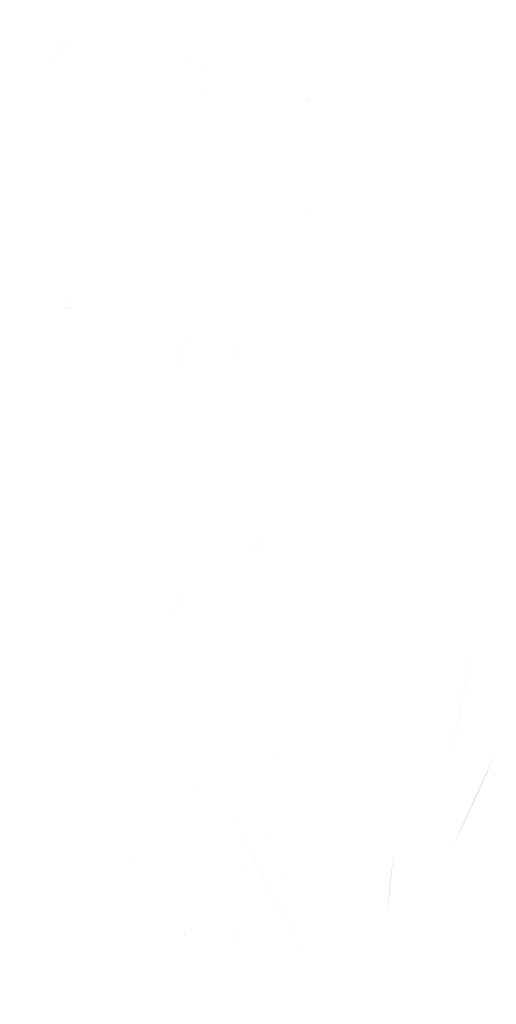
# Model space of a CAD drawing. Header units: inches. Extents: x -5.1 to 19.6, y 0 to 17.7.
# Tile 7 of 25: x 18.576 to 18.7, y 16.906 to 17.163. Entities that reach past the tile are written whole.
import ezdxf

# ---------------------------------------------------------------- set-up
doc = ezdxf.new("R2010")
doc.units = ezdxf.units.IN
doc.header["$MEASUREMENT"] = 0
doc.layers.add('PDF_Solid Fills', color=7, linetype='CONTINUOUS')

msp = doc.modelspace()

# ---------------------------------------------------------------- hatches: boundary and pattern name
at = {"layer": 'PDF_Solid Fills', "transparency": 33554559}
h = msp.add_hatch(color=256, dxfattribs=at)
h.paths.add_polyline_path([(18.64206, 17.15654, 0.001701), (18.64012, 17.16323)], flags=0)
h.paths.add_polyline_path([(18.63462, 17.15425), (18.63462, 17.1611)], flags=0)
h.paths.add_polyline_path([(18.63462, 17.1611, 0.002957), (18.63735, 17.15648)], flags=0)
h = msp.add_hatch(color=256, dxfattribs=at)
h.paths.add_polyline_path([(18.58355, 17.14919, 0.005671), (18.58578, 17.15356)], flags=0)
h.paths.add_polyline_path([(18.58578, 17.15356, 0.006301), (18.58841, 17.15919)], flags=0)
h.paths.add_polyline_path([(18.58322, 17.14713, 0.000806), (18.58147, 17.14294)], flags=0)
h = msp.add_hatch(color=256, dxfattribs=at)
h.paths.add_polyline_path([(18.6232, 17.14012, 0.00002), (18.62089, 17.15212)], flags=0)
h.paths.add_polyline_path([(18.61335, 17.1381, 0.000486), (18.6142, 17.14977)], flags=0)
h.paths.add_polyline_path([(18.62164, 17.16087, 0.000988), (18.61649, 17.14448)], flags=0)
h.paths.add_polyline_path([(18.62258, 17.16083, 0.000754), (18.62462, 17.14031)], flags=0)
h = msp.add_hatch(color=256, dxfattribs=at)
h.paths.add_polyline_path([(18.62941, 17.15094, 0.004107), (18.63195, 17.15073)], flags=0)
h.paths.add_polyline_path([(18.62941, 17.15094, 0.001214), (18.62768, 17.14609)], flags=0)
h.paths.add_polyline_path([(18.62685, 17.1463, 0.022063), (18.62768, 17.14609)], flags=0)
h.paths.add_polyline_path([(18.62926, 17.15896, 0.000274), (18.62685, 17.1463)], flags=0)
h = msp.add_hatch(color=256, dxfattribs=at)
h.paths.add_polyline_path([(18.65616, 17.15591, 0.001161), (18.65195, 17.15708)], flags=0)
h.paths.add_polyline_path([(18.65759, 17.16018, 0.00149), (18.65195, 17.15708)], flags=0)
h = msp.add_hatch(color=256, dxfattribs=at)
h.paths.add_polyline_path([(18.59194, 17.13904), (18.59194, 17.14989)], flags=0)
h.paths.add_polyline_path([(18.59121, 17.1502, 0.000083), (18.58827, 17.14587)], flags=0)
h = msp.add_hatch(color=256, dxfattribs=at)
h.paths.add_polyline_path([(18.65041, 17.14714, 0.003204), (18.65054, 17.14791)], flags=0)
h.paths.add_polyline_path([(18.64727, 17.14768, 0.004824), (18.65041, 17.14714)], flags=0)
h = msp.add_hatch(color=256, dxfattribs=at)
h.paths.add_polyline_path([(18.60852, 17.14513, 0.014231), (18.60941, 17.14498)], flags=0)
h.paths.add_polyline_path([(18.607, 17.13938, 0.00254), (18.60852, 17.14513)], flags=0)
h = msp.add_hatch(color=256, dxfattribs=at)
h.paths.add_polyline_path([(18.65057, 17.1429, 0.001484), (18.64996, 17.14236)], flags=0)
h.paths.add_polyline_path([(18.65232, 17.14107, 0.004257), (18.65057, 17.1429)], flags=0)
at = {"layer": 'PDF_Solid Fills', "true_color": 0xffffff, "transparency": 33554559}
h = msp.add_hatch(color=7, dxfattribs=at)
h.paths.add_polyline_path([(18.64981, 17.11376, 0.002385), (18.65304, 17.11353)], flags=0)
h.paths.add_polyline_path([(18.651, 17.10998, 0.001767), (18.65304, 17.11353)], flags=0)
h.paths.add_polyline_path([(18.64991, 17.11388, 0.003352), (18.651, 17.10998)], flags=0)
h = msp.add_hatch(color=7, dxfattribs=at)
h.paths.add_polyline_path([(18.58764, 17.08978, 0.004095), (18.5891, 17.08792)], flags=0)
h.paths.add_polyline_path([(18.58855, 17.08742, 0.004564), (18.58685, 17.08903)], flags=0)
at = {"layer": 'PDF_Solid Fills', "transparency": 33554559}
h = msp.add_hatch(color=256, dxfattribs=at)
h.paths.add_polyline_path([(18.63279, 17.08317, 0.002818), (18.63561, 17.08015)], flags=0)
h.paths.add_polyline_path([(18.63561, 17.0852, 0.002633), (18.63279, 17.08317)], flags=0)
h = msp.add_hatch(color=256, dxfattribs=at)
h.paths.add_polyline_path([(18.61967, 17.08096, 0.002334), (18.61571, 17.07027)], flags=0)
h.paths.add_polyline_path([(18.62504, 17.07096, 0.000052), (18.62083, 17.08138)], flags=0)
h.paths.add_polyline_path([(18.62204, 17.06773, 0.001477), (18.62504, 17.07096)], flags=0)
h.paths.add_polyline_path([(18.62204, 17.06773, 0.002373), (18.62033, 17.07107)], flags=0)
h.paths.add_polyline_path([(18.6185, 17.0683, 0.001701), (18.61602, 17.06557)], flags=0)
h = msp.add_hatch(color=256, dxfattribs=at)
h.paths.add_polyline_path([(18.63596, 17.07242, 0.000399), (18.63742, 17.07683)], flags=0)
h.paths.add_polyline_path([(18.63596, 17.07242, 0.002723), (18.63359, 17.07606)], flags=0)
h.paths.add_polyline_path([(18.62786, 17.07171, 0.002075), (18.63359, 17.07606)], flags=0)
h.paths.add_polyline_path([(18.62988, 17.07894, 0.002649), (18.62928, 17.07888)], flags=0)
h.paths.add_polyline_path([(18.62988, 17.07894, 0.001609), (18.63024, 17.07521)], flags=0)
h.paths.add_polyline_path([(18.63024, 17.07521, 0.000775), (18.63494, 17.07833)], flags=0)
h.paths.add_polyline_path([(18.63494, 17.07833, 0.00271), (18.63755, 17.07669)], flags=0)
at = {"layer": 'PDF_Solid Fills', "true_color": 0xffffff, "transparency": 33554559}
h = msp.add_hatch(color=7, dxfattribs=at)
h.paths.add_polyline_path([(18.65287, 17.06386, 0.001143), (18.65139, 17.06894)], flags=0)
h.paths.add_polyline_path([(18.64585, 17.0655, 0.000566), (18.65287, 17.06386)], flags=0)
at = {"layer": 'PDF_Solid Fills', "transparency": 33554559}
h = msp.add_hatch(color=256, dxfattribs=at)
h.paths.add_polyline_path([(18.64258, 17.06404, 0.002665), (18.64596, 17.06564)], flags=0)
h.paths.add_polyline_path([(18.64502, 17.06735), (18.64488, 17.06743)], flags=0)
h = msp.add_hatch(color=256, dxfattribs=at)
h.paths.add_polyline_path([(18.63814, 17.02804, 0.001299), (18.63943, 17.025)], flags=0)
h.paths.add_polyline_path([(18.63943, 17.025, 0.004245), (18.63686, 17.02608)], flags=0)
h.paths.add_polyline_path([(18.63686, 17.02608, 0.005362), (18.63826, 17.02796)], flags=0)
at = {"layer": 'PDF_Solid Fills', "true_color": 0xffffff, "transparency": 33554559}
h = msp.add_hatch(color=7, dxfattribs=at)
h.paths.add_polyline_path([(18.64643, 17.02316), (18.64655, 17.02297)], flags=0)
h.paths.add_polyline_path([(18.64772, 17.02482, 0.000729), (18.64893, 17.02116)], flags=0)
h = msp.add_hatch(color=7, dxfattribs=at)
h.paths.add_polyline_path([(18.61468, 17.01172, 0.002634), (18.61857, 17.0142)], flags=0)
h.paths.add_polyline_path([(18.61749, 17.00735, 0.004033), (18.61857, 17.0142)], flags=0)
h.paths.add_polyline_path([(18.61659, 17.00727, 0.001592), (18.61468, 17.01172)], flags=0)
at = {"layer": 'PDF_Solid Fills', "transparency": 33554559}
h = msp.add_hatch(color=256, dxfattribs=at)
h.paths.add_polyline_path([(18.69462, 17.00162, 0.001867), (18.68812, 16.96946)], flags=0)
h.paths.add_polyline_path([(18.68883, 16.94725, 0.012392), (18.70029, 16.97241)], flags=0)
h.paths.add_polyline_path([(18.68631, 16.92858, 0.001643), (18.68751, 16.92954)], flags=0)
h.paths.add_polyline_path([(18.68599, 16.93031, 0.001582), (18.68631, 16.92858)], flags=0)
h = msp.add_hatch(color=256, dxfattribs=at)
h.paths.add_polyline_path([(18.58495, 16.99389, 0.002538), (18.58683, 16.99105)], flags=0)
h.paths.add_polyline_path([(18.58495, 16.99389, 0.020518), (18.58547, 16.99424)], flags=0)
h = msp.add_hatch(color=256, dxfattribs=at)
h.paths.add_polyline_path([(18.64297, 16.99494, 0.001977), (18.64459, 16.99061)], flags=0)
h.paths.add_polyline_path([(18.63595, 16.99169, 0.00341), (18.63561, 16.99467)], flags=0)
msp.add_hatch(color=256, dxfattribs=at).paths.add_polyline_path([(18.60647, 16.96853, 0.0009), (18.60166, 16.9763), (18.60166, 16.9763, -0.0009)])
at = {"layer": 'PDF_Solid Fills', "true_color": 0xffffff, "transparency": 33554559}
h = msp.add_hatch(color=7, dxfattribs=at)
h.paths.add_polyline_path([(18.63693, 16.96253, 0.000656), (18.64268, 16.9649)], flags=0)
h.paths.add_polyline_path([(18.63693, 16.96253, 0.001256), (18.63959, 16.95555)], flags=0)
h.paths.add_polyline_path([(18.63851, 16.95494, 0.011002), (18.63959, 16.95555)], flags=0)
h.paths.add_polyline_path([(18.63553, 16.95917, 0.004209), (18.63851, 16.95494)], flags=0)
h.paths.add_polyline_path([(18.63536, 16.96998, 0.000677), (18.63209, 16.97561)], flags=0)
h.paths.add_polyline_path([(18.64228, 16.9724, 0.002925), (18.64136, 16.96821)], flags=0)
h.paths.add_polyline_path([(18.64228, 16.9724, 0.001419), (18.64418, 16.97084)], flags=0)
at = {"layer": 'PDF_Solid Fills', "transparency": 33554559}
h = msp.add_hatch(color=256, dxfattribs=at)
h.paths.add_polyline_path([(18.61841, 16.94878, 0.001213), (18.61576, 16.95132)], flags=0)
h.paths.add_polyline_path([(18.62518, 16.9639), (18.62526, 16.96398)], flags=0)
h.paths.add_polyline_path([(18.62314, 16.96355, 0.001579), (18.6202, 16.96807)], flags=0)
h.paths.add_polyline_path([(18.62064, 16.96251, 0.004109), (18.62322, 16.96369)], flags=0)
h.paths.add_polyline_path([(18.63058, 16.9493, 0.013031), (18.62949, 16.94894)], flags=0)
h.paths.add_polyline_path([(18.62716, 16.96117), (18.62706, 16.96109)], flags=0)
h.paths.add_polyline_path([(18.64949, 16.91963, 0.001564), (18.63108, 16.95553)], flags=0)
h.paths.add_polyline_path([(18.65072, 16.91884, 0.000504), (18.64947, 16.92592)], flags=0)
h.paths.add_polyline_path([(18.65118, 16.91134, 0.000024), (18.64887, 16.91598)], flags=0)
h.paths.add_polyline_path([(18.64545, 16.9154, 0.003481), (18.64887, 16.91598)], flags=0)
h.paths.add_polyline_path([(18.6411, 16.91698, 0.003602), (18.64574, 16.92096)], flags=0)
h.paths.add_polyline_path([(18.63499, 16.93167), (18.63499, 16.92367)], flags=0)
h.paths.add_polyline_path([(18.6337, 16.93342), (18.63916, 16.93342)], flags=0)
h.paths.add_polyline_path([(18.63256, 16.94026, 0.001885), (18.63641, 16.94157)], flags=0)
h.paths.add_polyline_path([(18.62943, 16.9428), (18.62943, 16.94561)], flags=0)
h.paths.add_polyline_path([(18.62633, 16.94048, 0.000697), (18.62408, 16.93905)], flags=0)
h.paths.add_polyline_path([(18.63104, 16.93182, 0.000256), (18.62831, 16.92982)], flags=0)
h.paths.add_polyline_path([(18.63104, 16.93182, 0.000612), (18.6317, 16.92211)], flags=0)
h.paths.add_polyline_path([(18.6317, 16.92211, 0.00506), (18.63385, 16.92382)], flags=0)
at = {"layer": 'PDF_Solid Fills', "true_color": 0xffffff, "transparency": 33554559}
h = msp.add_hatch(color=7, dxfattribs=at)
h.paths.add_polyline_path([(18.60083, 16.96538, 0.000134), (18.60701, 16.92819)], flags=0)
h.paths.add_polyline_path([(18.61389, 16.94532, 0.000418), (18.60553, 16.9609)], flags=0)
h.paths.add_polyline_path([(18.61389, 16.94532, 0.000707), (18.61816, 16.93659)], flags=0)
h.paths.add_polyline_path([(18.61816, 16.93659, 0.002198), (18.6186, 16.93488)], flags=0)
h = msp.add_hatch(color=7, dxfattribs=at)
h.paths.add_polyline_path([(18.62323, 16.96368, 0.003253), (18.62065, 16.96249)], flags=0)
h.paths.add_polyline_path([(18.62313, 16.96355, 0.001425), (18.62528, 16.96399)], flags=0)
at = {"layer": 'PDF_Solid Fills', "transparency": 33554559}
h = msp.add_hatch(color=256, dxfattribs=at)
h.paths.add_polyline_path([(18.62706, 16.96108, 0.002538), (18.62519, 16.96391)], flags=0)
h.paths.add_polyline_path([(18.62706, 16.96108), (18.62716, 16.96116)], flags=0)
at = {"layer": 'PDF_Solid Fills', "true_color": 0xffffff, "transparency": 33554559}
h = msp.add_hatch(color=7, dxfattribs=at)
h.paths.add_polyline_path([(18.64645, 16.94078, 0.011643), (18.64453, 16.9393)], flags=0)
h.paths.add_polyline_path([(18.64399, 16.94207, 0.002871), (18.64645, 16.94078)], flags=0)
h.paths.add_polyline_path([(18.64399, 16.94207, 0.002194), (18.6457, 16.94545)], flags=0)
h.paths.add_polyline_path([(18.64361, 16.94507, 0.001899), (18.63909, 16.95316)], flags=0)
h.paths.add_polyline_path([(18.63909, 16.95316, 0.000558), (18.64638, 16.95087)], flags=0)
h = msp.add_hatch(color=7, dxfattribs=at)
h.paths.add_polyline_path([(18.63169, 16.92211, 0.00099), (18.63103, 16.93182)], flags=0)
h.paths.add_polyline_path([(18.63103, 16.93182, 0.000172), (18.62832, 16.92982)], flags=0)
h.paths.add_polyline_path([(18.62407, 16.93905, 0.005701), (18.62632, 16.94049)], flags=0)
h.paths.add_polyline_path([(18.62942, 16.94561), (18.62942, 16.9428)], flags=0)
h.paths.add_polyline_path([(18.63255, 16.94026, 0.002949), (18.63642, 16.94157)], flags=0)
h.paths.add_polyline_path([(18.63915, 16.93342), (18.63371, 16.93342)], flags=0)
h = msp.add_hatch(color=7, dxfattribs=at)
h.paths.add_polyline_path([(18.67453, 16.9278, 0.000169), (18.67738, 16.93667)], flags=0)
h.paths.add_polyline_path([(18.67346, 16.94557, 0.016333), (18.6718, 16.93023)], flags=0)
h = msp.add_hatch(color=7, dxfattribs=at)
h.paths.add_polyline_path([(18.57693, 16.92924, 0.000766), (18.58035, 16.92513)], flags=0)
h.paths.add_polyline_path([(18.57575, 16.92778, 0.005857), (18.57708, 16.92916)], flags=0)
at = {"layer": 'PDF_Solid Fills', "transparency": 33554559}
h = msp.add_hatch(color=256, dxfattribs=at)
h.paths.add_polyline_path([(18.6185, 16.92614, 0.022883), (18.6177, 16.92597)], flags=0)
h.paths.add_polyline_path([(18.61908, 16.92347, 0.005592), (18.6185, 16.92614)], flags=0)
h.paths.add_polyline_path([(18.61823, 16.92328, 0.003832), (18.61908, 16.92347)], flags=0)
at = {"layer": 'PDF_Solid Fills', "true_color": 0xffffff, "transparency": 33554559}
h = msp.add_hatch(color=7, dxfattribs=at)
h.paths.add_polyline_path([(18.5803, 16.91045, 0.001222), (18.5867, 16.91309)], flags=0)
h.paths.add_polyline_path([(18.58008, 16.91563, 0.001414), (18.5803, 16.91045)], flags=0)
h.paths.add_polyline_path([(18.58008, 16.91563, 0.001795), (18.57812, 16.91588)], flags=0)
h.paths.add_polyline_path([(18.57812, 16.91588, 0.001271), (18.57778, 16.92113)], flags=0)
at = {"layer": 'PDF_Solid Fills', "transparency": 33554559}
h = msp.add_hatch(color=256, dxfattribs=at)
h.paths.add_polyline_path([(18.57828, 16.91604, 0.000589), (18.57947, 16.90629)], flags=0)
h.paths.add_polyline_path([(18.58007, 16.91564, 0.002884), (18.57811, 16.91589)], flags=0)
h.paths.add_polyline_path([(18.5803, 16.91043, 0.001715), (18.58007, 16.91564)], flags=0)
h.paths.add_polyline_path([(18.5803, 16.91043, 0.000191), (18.5867, 16.9131)], flags=0)

doc.saveas('drawing.dxf')
